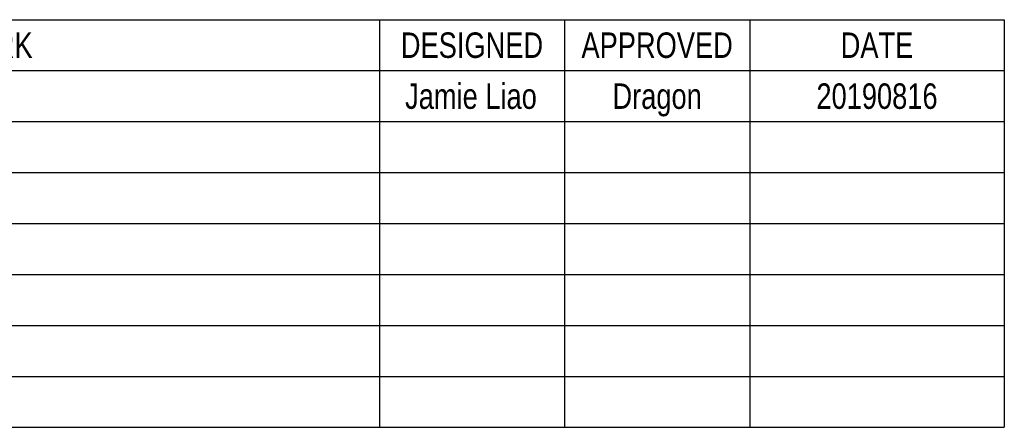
# Model space of a CAD drawing. Header units: millimetres. Extents: x 0 to 462, y -103 to 339.
# Tile 2 of 191: x 236 to 441, y -103 to -18. Entities that reach past the tile are written whole.
import ezdxf

# ---------------------------------------------------------------- set-up
doc = ezdxf.new("R2010")
doc.units = ezdxf.units.MM
doc.header["$LTSCALE"] = 23.1
doc.layers.add('E195XTEPSKLU00R_DXF_FORMAT', color=7, linetype='CONTINUOUS')
doc.styles.get("Standard").update_dxf_attribs({"font": 'txt', "width": 0.8})

msp = doc.modelspace()

# ---------------------------------------------------------------- linework, layer by layer
at = {"layer": 'E195XTEPSKLU00R_DXF_FORMAT', "color": 2, "linetype": 'Continuous'}
for p, q in [((21.212, -18.377), (441.212, -18.377)), ((310.867, -18.377), (310.867, -103.343)), ((349.488, -18.377), (349.488, -103.343)), ((388.109, -18.377), (388.109, -103.343)), ((441.212, -18.377), (441.212, -103.343)), ((21.212, -28.998), (441.212, -28.998)), ((21.212, -39.618), (441.212, -39.618)), ((21.212, -50.239), (441.212, -50.239)), ((21.212, -60.86), (441.212, -60.86)), ((21.212, -71.481), (441.212, -71.481)), ((21.212, -82.101), (441.212, -82.101)), ((21.212, -92.722), (441.212, -92.722)), ((21.212, -103.343), (441.212, -103.343))]:
    msp.add_line(p, q, dxfattribs=at)

# ---------------------------------------------------------------- texts
at = {"layer": 'E195XTEPSKLU00R_DXF_FORMAT', "color": 2, "linetype": 'Continuous', "char_height": 5.3103, "attachment_point": 2, "line_spacing_factor": 0.9}
for s, insert, width in [('REMARK', (226.385, -21.032), 25.48966), ('DESIGNED', (330.178, -21.032), 33.98621), ('APPROVED', (368.798, -21.032), 33.98621), ('DATE', (414.66, -21.032), 16.9931), ('Jamie Liao', (329.968, -31.653), 55.75629), ('Dragon', (368.798, -31.653), 25.48966), ('20190816', (414.66, -31.653), 33.98621)]:
    msp.add_mtext(s, dxfattribs=dict(at, insert=insert, width=width))

doc.saveas('drawing.dxf')
